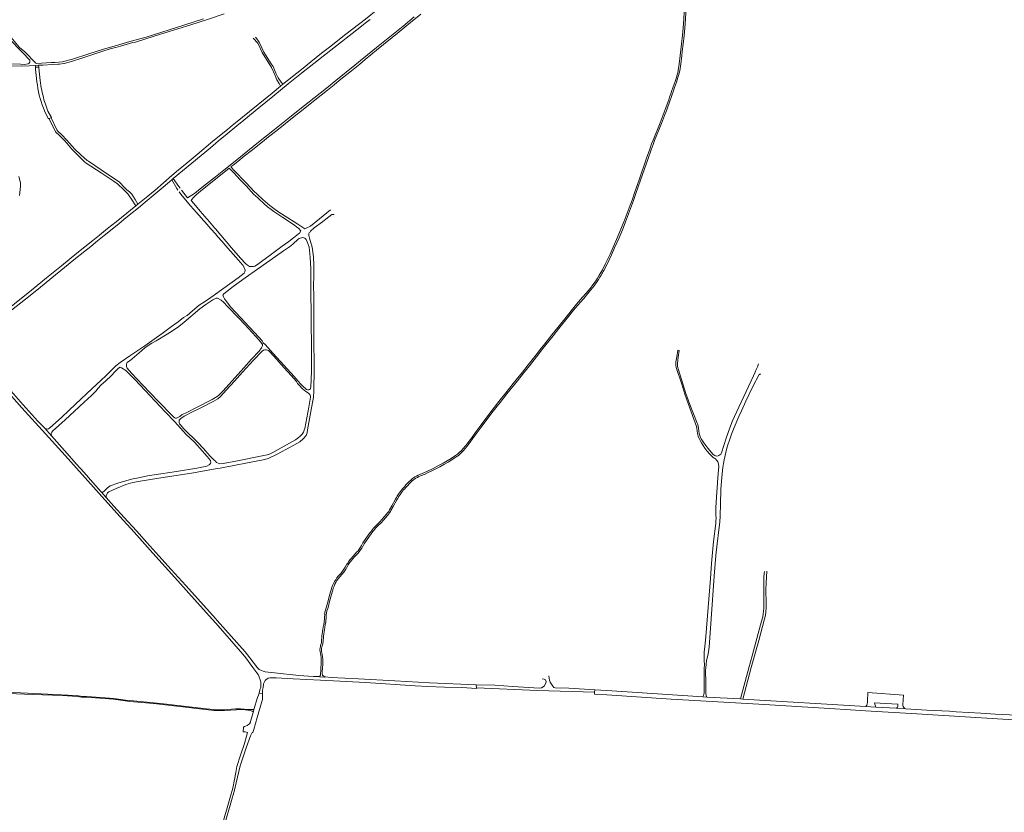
# Model space of a CAD drawing. Extents: x 145000 to 155000, y 457500 to 470000.
# Tile 89 of 196: x 147247 to 148510, y 461814 to 462831. Entities that reach past the tile are written whole.
import ezdxf

# ---------------------------------------------------------------- set-up
doc = ezdxf.new("R2010")
doc.units = 0
doc.header["$LTSCALE"] = 0.2
doc.header["$MEASUREMENT"] = 0
doc.layers.add('kant verharding', color=252, linetype='Continuous', lineweight=0)

msp = doc.modelspace()

# ---------------------------------------------------------------- linework, layer by layer
at = {"layer": 'kant verharding', "lineweight": 0}
for p, q in [((147258.2, 462774.5), (147253.7, 462773.7)), ((147298.3, 462774.2), (147304.2, 462775)), ((147267.6, 462772.3), (147271.7, 462772.6)), ((147267.8, 462770), (147267.6, 462772.3)), ((147267.8, 462770), (147271.8, 462770)), ((147267.8, 462769.2), (147267.8, 462770)), ((147271.8, 462770), (147271.7, 462772.6)), ((147581.9, 462745.6), (147585, 462748.2)), ((147285, 462704.2), (147284.4, 462704)), ((147287.8, 462705.2), (147285, 462704.2)), ((147288.4, 462705.4), (147287.8, 462705.2)), ((147442.3, 462625.5), (147444.1, 462627.2)), ((147442.3, 462625.5), (147448.8, 462614.7)), ((147444.1, 462627.2), (147451.5, 462617.1)), ((147448.8, 462614.7), (147450, 462612.6)), ((147451.5, 462617.1), (147453, 462615.1)), ((147452.8, 462608.9), (147452, 462610.1)), ((147396.3, 462592.2), (147399.1, 462594.6)), ((147976.2, 462483.1), (147973.5, 462480.1)), ((147279.3, 462307.4), (147288.3, 462297.2)), ((147351.7, 462225.6), (147358.2, 462218.3)), ((147679.4, 462148), (147675.3, 462143.5)), ((147676.8, 462142.2), (147680.9, 462146.6)), ((147667, 462132.7), (147664.7, 462128.8)), ((147666.5, 462127.8), (147668.7, 462131.7)), ((147638.5, 462068.4), (147638.3, 462064.4)), ((147640.3, 462064.3), (147640.5, 462068.3)), ((147634.9, 462040.7), (147634.4, 462033.3)), ((147636.4, 462033.1), (147636.9, 462040.5)), ((147633.3, 462028.5), (147632.9, 462027)), ((147634.8, 462026.5), (147635.2, 462027.8)), ((147556.7, 461979.3), (147556.4, 461974.9)), ((147560, 461979.1), (147559.4, 461974.7)), ((147553.4, 461964.6), (147554.3, 461967.5)), ((147553.4, 461964.6), (147554.3, 461967.5)), ((147555.5, 461971.4), (147554.3, 461967.5)), ((147555.5, 461971.4), (147554.3, 461967.5)), ((147554.3, 461967.5), (147558.9, 461967)), ((147554.3, 461967.5), (147558.9, 461967)), ((147556.4, 461974.9), (147555.5, 461971.4)), ((147559.4, 461974.7), (147558.9, 461971.2)), ((147558.9, 461971.2), (147558.9, 461967)), ((147558.9, 461971.2), (147558.9, 461967)), ((147558.9, 461964.2), (147558.9, 461967)), ((147832.8, 461977.9), (147833, 461974.2)), ((147832.8, 461977.9), (147856.5, 461977.4)), ((147833, 461973.3), (147833, 461974.2)), ((147984.4, 461966.1), (147984.5, 461968.4)), ((147984.5, 461968.4), (147984.7, 461971.6)), ((148334.3, 461957.1), (148334.9, 461968.1)), ((147547.6, 461946.2), (147552.5, 461961.7)), ((147552.5, 461961.7), (147553.4, 461964.6)), ((148123.1, 461962.7), (148128.3, 461962.3)), ((148128.3, 461962.3), (148171.5, 461959.9)), ((148171.5, 461959.9), (148174.6, 461959.7)), ((148174.6, 461959.7), (148332.2, 461950.2)), ((148334.3, 461957.1), (148334.2, 461955.6)), ((147547.6, 461946.2), (147546.6, 461942.3)), ((148331.9, 461944.8), (148312.7, 461945.9)), ((148332.2, 461950.2), (148345.2, 461949.5)), ((148345.2, 461949.5), (148371.5, 461947.9)), ((148371.5, 461947.9), (148383, 461947.3)), ((148448, 461943.5), (148439.5, 461944)), ((148479.6, 461941.7), (148448, 461943.5)), ((148498.3, 461940.5), (148479.6, 461941.7)), ((148525.4, 461939), (148498.3, 461940.5)), ((147539.6, 461917), (147536.6, 461917.5))]:
    msp.add_line(p, q, dxfattribs=at)
at = {"layer": 'kant verharding', "lineweight": 0, "flags": 128}
for points in [[(147585, 462748.2), (147596.8, 462757.7), (147608.8, 462767.2), (147620.5, 462776.8), (147634.5, 462787.9), (147644.6, 462795.9), (147665.4, 462812.4), (147690.6, 462831.9), (147718.3, 462854.1), (147732, 462865.5), (147760.5, 462888.6), (147777, 462901.9), (147786.8, 462909.9), (147796, 462917.7), (147806.1, 462925.6), (147812.3, 462930.5), (147822.2, 462938.7), (147837.9, 462951.4), (147857.5, 462967.5), (147877.9, 462984.2), (147891.3, 462995.5)], [(147269.5, 462774.8), (147268.3, 462775.1), (147253.9, 462789.7), (147247.4, 462795.5), (147225, 462821.7), (147211.5, 462837.2), (147193.2, 462860.8), (147185.2, 462870), (147184.4, 462876.4), (147185.4, 462877)], [(147185.8, 462866.1), (147193.3, 462855.7), (147205.3, 462840.8), (147221.1, 462822.2), (147233, 462807.4), (147251, 462788.8), (147260.4, 462779.3)], [(148099.6, 462859.9), (148099.4, 462859.1), (148099.6, 462856.6), (148099.7, 462853.5), (148099.7, 462847), (148099.4, 462840.9), (148098.9, 462831.8), (148098, 462820.4), (148097.1, 462811.1), (148096, 462800), (148094.3, 462785.2), (148093, 462774.5)], [(147304.2, 462775), (147304.4, 462775), (147313.9, 462777.5), (147327.2, 462781.5), (147351.5, 462789.8), (147364.7, 462793.9), (147370.7, 462795.4), (147376.6, 462797), (147392.4, 462801.6), (147396.1, 462802.4), (147407.9, 462805.9), (147420, 462809.7), (147438.9, 462815.7), (147461.3, 462822.6), (147476.4, 462827.6), (147490.6, 462832.3), (147509.4, 462838.5)], [(147599.2, 462571.9), (147591.3, 462576.9), (147579.8, 462584.3), (147573.3, 462588.8), (147568.3, 462592.6), (147559.2, 462600.5), (147551.8, 462607.2), (147547.7, 462611), (147543.2, 462615.7), (147537.2, 462622.1), (147522.5, 462637.6), (147518.5, 462641.9), (147518.5, 462642.6), (147521, 462644.5), (147526.9, 462649.3), (147535.3, 462655.8), (147544.4, 462663), (147558.9, 462674.4), (147566.5, 462680.6), (147577.1, 462689), (147599.4, 462706.7), (147608.8, 462714.2), (147617.5, 462721.2), (147642, 462740.8), (147650.6, 462747.5), (147657.1, 462753), (147672.8, 462765.5), (147683.3, 462773.9), (147690.3, 462779.9), (147705, 462791.9), (147733.9, 462815.5), (147748.3, 462827.4), (147761.8, 462838.1)], [(148096.9, 462790.1), (148098, 462799.8), (148099.1, 462810.9), (148100, 462820.2), (148100.9, 462831.6), (148101.4, 462840.8), (148101.7, 462846.9), (148101.7, 462848.3)], [(147483.1, 462832.3), (147457.8, 462824), (147409.4, 462808.8), (147388.6, 462803), (147371.5, 462798.1), (147354.8, 462793.2), (147335.9, 462787.1), (147315.2, 462780.3), (147302.1, 462777), (147292.8, 462776.1), (147287.9, 462776), (147269.5, 462774.8)], [(147696.7, 462831.4), (147690.3, 462826.5), (147683.3, 462821), (147646.4, 462792), (147608.8, 462762.4), (147591.8, 462748.7), (147572.1, 462732.7), (147554, 462718.2), (147534.8, 462702.3), (147525.8, 462694.9), (147513.3, 462684.6), (147502.3, 462675.5), (147492, 462666.8), (147444.1, 462627.2)], [(147454.9, 462612.5), (147462.4, 462602.5), (147471.4, 462608), (147476.8, 462612.4), (147486.8, 462620.5), (147498.5, 462629.6), (147509.1, 462638.2), (147523.6, 462649.7), (147553.7, 462674.1), (147574.1, 462690.1), (147591.1, 462703.8), (147606.6, 462716.2), (147624.4, 462730.2), (147640.6, 462743.2), (147652.8, 462753.1), (147676.9, 462772.5), (147705, 462795.4), (147739.1, 462822.9), (147753.3, 462834.6)], [(147546.9, 462807.4), (147552.6, 462800.9), (147555.7, 462794.4)], [(147549.8, 462808.7), (147552.8, 462804.9), (147554.5, 462802.2), (147557.8, 462795.1)], [(147555.7, 462794.4), (147556.1, 462793.5), (147558.4, 462789), (147563.8, 462780), (147568.9, 462772), (147570.1, 462769.8), (147574.8, 462759.4), (147577.3, 462754), (147580, 462749.1), (147581.9, 462745.6)], [(147557.8, 462795.1), (147560.4, 462789.4), (147562.6, 462785.8), (147569.9, 462774.6), (147572.3, 462770.8), (147576, 462762.6), (147578.9, 462756.3), (147582.8, 462750.8), (147585, 462748.2)], [(148095, 462774.2), (148096.3, 462785), (148096.9, 462790.1)], [(147122.6, 462764.6), (147134.4, 462765.1), (147170.7, 462766.4), (147179.1, 462765.7), (147185.4, 462765.1), (147189.8, 462766.8), (147192.1, 462768), (147194.7, 462770.1), (147202.3, 462771.9), (147209.6, 462773.3), (147219.8, 462774.3), (147225, 462774.5), (147236.9, 462774.4), (147248.7, 462774), (147253.7, 462773.7)], [(147271.7, 462772.6), (147277.2, 462772.9), (147289.5, 462773.4), (147296.9, 462774.1), (147298.3, 462774.2)], [(147236.2, 462772), (147249.9, 462771.5), (147259.7, 462771.9), (147267.6, 462772.3)], [(147269.6, 462751.4), (147267.9, 462767.4), (147267.8, 462769.2)], [(147271.8, 462770), (147271.8, 462769.5), (147273.5, 462753)], [(148087.6, 462751.7), (148085.2, 462744.8), (148083.1, 462739.1), (148082, 462736), (148080.7, 462731.7), (148079.6, 462728.3), (148075, 462716), (148072.3, 462708.8), (148068.4, 462698.7), (148059.5, 462676.6), (148057.6, 462671.8), (148055.2, 462664.8), (148051.2, 462653.4), (148041.5, 462625.8), (148035.6, 462608.9), (148033.5, 462602.3), (148032.6, 462599.7), (148030.1, 462593), (148022.4, 462572.7), (148022.1, 462571.9)], [(148024.2, 462571.9), (148024.2, 462571.9), (148032, 462592.3), (148034.5, 462599), (148035.4, 462601.7), (148037.5, 462608.2), (148043.4, 462625.2), (148053.1, 462652.8), (148057.1, 462664.2), (148059.5, 462671.1), (148061.3, 462675.9), (148070.2, 462698), (148074.2, 462708.1), (148076.9, 462715.3), (148081.5, 462727.7), (148082.6, 462731.1), (148083.9, 462735.3), (148085, 462738.4), (148087.1, 462744.2), (148089.5, 462751)], [(147399.1, 462594.6), (147411.7, 462604.7), (147421.2, 462612.6), (147431.8, 462621.8), (147439.1, 462628.3), (147448.3, 462636.4), (147462, 462647.6), (147474.8, 462658.2), (147495.2, 462675.1), (147513.9, 462690.4), (147516.9, 462692.8), (147520, 462695.3), (147524, 462698.7), (147571.1, 462737), (147581.9, 462745.6)], [(147278.5, 462728.4), (147280.5, 462722.5), (147283.7, 462713.6), (147288.4, 462705.4)], [(147284.4, 462704), (147280, 462711.9), (147277.9, 462717.7)], [(147396.3, 462592.2), (147391, 462600.7), (147387.9, 462605.3), (147385.9, 462607.7), (147380.9, 462612.8), (147372.7, 462620.6), (147367.5, 462624.2), (147351.7, 462634.6), (147332.7, 462646.9), (147330.5, 462648.9), (147320.3, 462658.8), (147314.3, 462664.8), (147308, 462672.7), (147304.7, 462676.1), (147298.3, 462682.3), (147293.4, 462687), (147288.9, 462696.2), (147285, 462704.2)], [(147287.8, 462705.2), (147295.1, 462689.6), (147296.2, 462688), (147301.3, 462683.3), (147307.7, 462676.7), (147318.3, 462664.8), (147325.9, 462657.6), (147333.8, 462650.6), (147335.5, 462649.4), (147352, 462638.3), (147366.6, 462628.8), (147375, 462623.1), (147382.1, 462615.6), (147384.9, 462613), (147388.4, 462610.2), (147391.1, 462607.4), (147395.4, 462600.6), (147399.1, 462594.6)], [(147593.2, 462571.9), (147585, 462577.3), (147573.4, 462584.9), (147570, 462587.5), (147565.3, 462591.1), (147561, 462594.8), (147553.7, 462601.9), (147549.7, 462605.1), (147547.7, 462606.8), (147537.6, 462617.8), (147529.8, 462625.9), (147522.2, 462634.2), (147516.4, 462640.1), (147516, 462640.4), (147500.6, 462628.2), (147498.3, 462626.4)], [(147247.3, 462605.4), (147248, 462613.3), (147248.3, 462617.2), (147248.3, 462620.6), (147248.5, 462621.7), (147246.5, 462630.1)], [(147377.6, 462571.9), (147380.9, 462574.6), (147389.8, 462581.9), (147399.8, 462589.8), (147408.2, 462596.9), (147431.6, 462616.4), (147436.8, 462621), (147442.3, 462625.5)], [(147498.3, 462626.4), (147488.4, 462618.3), (147479.3, 462611)], [(147479.3, 462611), (147473.7, 462606.2), (147470.8, 462603.3), (147467.5, 462599.9), (147467.3, 462599), (147470.5, 462595.5), (147478.9, 462585.4), (147490.6, 462571.9)], [(147484.6, 462571.9), (147483.7, 462573), (147474, 462583.8), (147466.4, 462592.4), (147460.4, 462599.5), (147455.6, 462605.2), (147452.8, 462608.9)], [(147371, 462571.9), (147377.9, 462577.5), (147396.3, 462592.2)], [(147645.8, 462587.1), (147627.1, 462571.9)], [(147167.3, 462419.7), (147175, 462421.9), (147182.5, 462425.4), (147192.2, 462430.3), (147202.3, 462436.6), (147213.6, 462444.8), (147223.7, 462453), (147241, 462466.7), (147262.5, 462484.1), (147281.8, 462500), (147301, 462515.5), (147320.5, 462531.4), (147341.2, 462547.9), (147349.6, 462554.8), (147360.2, 462563.2), (147371, 462571.9)], [(147175.9, 462417), (147179.1, 462419.5), (147192.4, 462425.9), (147198.2, 462429.2), (147203.5, 462432.6), (147213.8, 462440), (147224.6, 462448.4), (147237.1, 462458.3), (147254.7, 462472.7), (147271.7, 462486), (147288.7, 462500), (147304.8, 462513.2), (147317, 462523.1), (147330.9, 462534), (147338.6, 462540.3), (147347.3, 462547.4), (147355.6, 462554.2), (147372.4, 462567.6), (147377.6, 462571.9)], [(147498.3, 462556.4), (147492.7, 462562.7), (147484.6, 462571.9)], [(147490.6, 462571.9), (147497.4, 462564), (147498.3, 462562.9)], [(147498.3, 462562.9), (147519.1, 462538.6), (147530.7, 462525), (147537.2, 462518.1), (147539.4, 462516), (147542, 462514.6), (147543, 462514.3), (147545.7, 462514.3), (147547.2, 462514.5), (147548.9, 462514.9), (147552.3, 462517.1), (147559, 462522.3), (147566.9, 462527.9), (147583.9, 462540.6), (147592.3, 462546.7), (147598.3, 462551.3), (147605, 462556.2), (147606.2, 462557.4), (147607.8, 462560.4), (147604.7, 462563.5), (147602.8, 462565.1), (147599.7, 462567.5), (147593.9, 462571.4), (147593.2, 462571.9)], [(147627.1, 462571.9), (147625, 462570.1), (147620.3, 462566.2), (147614.5, 462563.5), (147613.1, 462563), (147604.2, 462568.7), (147599.2, 462571.9)], [(147635.6, 462571.9), (147624.9, 462563.9), (147620.2, 462559.6), (147619.2, 462558.3), (147618.7, 462557.5), (147618.3, 462556.7), (147618.1, 462555.6), (147618, 462554.3), (147618.8, 462550.8), (147622.5, 462539.5), (147624, 462526.8), (147624.6, 462516.2), (147624.5, 462510.1), (147624.4, 462500), (147624.1, 462492.2), (147624.4, 462474.4), (147624.6, 462423.6), (147625.1, 462384.2), (147624.7, 462354.4), (147624, 462346.8), (147620.9, 462328.7), (147616.6, 462305.2)], [(147650.8, 462581), (147647.6, 462581), (147636.1, 462572.2), (147635.6, 462571.9)], [(148022.1, 462571.9), (148019.1, 462564.4), (148013.9, 462552), (148008.4, 462539.4), (148004.3, 462530.3), (147998.2, 462517.4), (147994.5, 462510.4)], [(147996.3, 462509.5), (148000, 462516.5), (148006.2, 462529.5), (148010.2, 462538.5), (148015.8, 462551.3), (148021, 462563.7), (148024.2, 462571.9)], [(147498.3, 462478.9), (147498.6, 462479.1), (147527.4, 462500), (147535.1, 462506), (147536, 462507.6), (147536.4, 462509.7), (147535.4, 462513.2), (147533.5, 462516.4), (147524.7, 462526.5), (147514.4, 462538), (147506.5, 462547), (147501.6, 462552.7), (147498.3, 462556.4)], [(147536.6, 462500), (147521.2, 462488.7), (147509.2, 462479.4), (147508, 462477.8), (147508.6, 462475.5), (147510.1, 462472.9), (147513.7, 462468), (147518.3, 462462.3), (147524.7, 462455.4), (147554, 462423.9), (147558.1, 462419.2), (147559.8, 462416.6), (147562.1, 462414.4), (147572.4, 462402.9), (147585.9, 462388.1), (147599.2, 462373.3), (147606.9, 462364.6), (147610, 462361.5), (147615.2, 462356.6), (147616.4, 462356.3), (147617.9, 462356.4), (147619.1, 462356.9), (147620.1, 462357.8), (147620.7, 462360.8), (147621.2, 462368.6), (147621.5, 462381.2), (147621.7, 462393.8), (147621.4, 462412.4), (147621.3, 462443.3), (147620.7, 462491.2), (147620.8, 462500), (147620.9, 462506), (147620.7, 462512), (147620.4, 462518.4), (147620, 462526.6), (147618.6, 462539.2), (147616.2, 462546), (147614.8, 462549), (147613.9, 462550), (147613, 462550.7), (147611.9, 462551.2), (147610.4, 462551.6), (147608.7, 462551.4), (147607, 462551), (147605.7, 462550.3), (147604.6, 462549.4), (147597.5, 462543.3), (147593.2, 462539.8), (147585.6, 462534.4), (147575.3, 462527.3)], [(147575.3, 462527.3), (147552.4, 462511.2), (147536.6, 462500)], [(147279.3, 462307.4), (147280.3, 462306.7), (147280.9, 462306.4), (147281.8, 462306.1), (147282.9, 462306), (147283.9, 462306.2), (147284.4, 462306.4), (147285.8, 462307.3), (147301.3, 462321.4), (147319.1, 462337.9), (147339.9, 462357.4), (147351.9, 462368.7), (147358, 462374.4), (147366.6, 462382.9), (147370.8, 462387.3), (147376.1, 462391.4), (147388.5, 462399.9), (147407.7, 462412.7), (147419.8, 462421.3), (147429.9, 462428.7), (147442.1, 462437.6), (147450.5, 462443.4), (147457.3, 462449), (147462.1, 462451.8), (147469.2, 462457.7), (147477.7, 462464.9), (147485.5, 462470.2), (147492.4, 462474.7), (147498.3, 462478.9)], [(147390.9, 462377.5), (147385.3, 462384.1), (147384.4, 462386.3), (147384.2, 462389.8), (147385.1, 462391.3), (147389.7, 462394.5), (147391.8, 462396.1), (147403.4, 462406.2), (147408.4, 462410.4), (147416.7, 462416), (147422.6, 462419.1), (147436.7, 462427.8), (147443.5, 462431.9), (147451.6, 462437.5), (147458.5, 462443.3), (147478.2, 462460.1), (147486, 462465.6), (147495, 462471.7), (147498.3, 462473.3)], [(147498.3, 462473.3), (147499.2, 462473.8), (147501.2, 462473.9), (147505.8, 462471.3), (147508.6, 462468.7), (147514.5, 462462.9), (147528, 462448.7), (147535.9, 462440.3), (147550.2, 462424.8), (147556.7, 462417.3), (147558.7, 462414.3), (147558.6, 462412.6), (147557.5, 462410.2), (147554.4, 462406.1), (147544.7, 462395.5), (147531.2, 462380.9), (147507.7, 462354.4), (147502.7, 462349.6), (147500.5, 462347.8), (147498.3, 462346.5)], [(147973.5, 462480.1), (147969, 462475), (147961.4, 462466.1), (147956, 462459.6), (147949.6, 462451.7), (147937.2, 462436.1), (147929.8, 462426.9), (147920.5, 462415.3), (147914.9, 462408.2), (147911.2, 462403.5), (147906.1, 462397), (147899.5, 462388.4), (147891.9, 462378.9), (147884, 462369.2), (147880, 462364.3), (147870.6, 462352.5), (147861.7, 462341.5), (147856.1, 462334.3), (147851.3, 462328.1), (147837.6, 462309.7), (147831.2, 462301), (147826.5, 462294.5), (147822, 462288.5), (147819.2, 462285)], [(147820.8, 462283.8), (147823.6, 462287.3), (147828.1, 462293.3), (147832.8, 462299.8), (147839.2, 462308.5), (147852.9, 462326.9), (147857.7, 462333.1), (147863.3, 462340.2), (147872.1, 462351.2), (147885.6, 462368), (147893.5, 462377.6), (147901.1, 462387.2), (147912.8, 462402.3), (147916.5, 462407), (147922.1, 462414.1), (147931.3, 462425.7), (147938.8, 462434.9), (147951.2, 462450.5), (147957.5, 462458.4), (147962.9, 462464.8), (147970.5, 462473.6), (147977.7, 462481.8)], [(147498.3, 462264.7), (147499.9, 462263.3), (147504, 462261.5), (147508.4, 462261.8), (147526.5, 462265.2), (147558.5, 462271.6), (147567, 462273.5), (147571.9, 462276.1), (147589.4, 462285.8), (147601.2, 462292.3), (147604.2, 462294.3), (147607.2, 462296.8), (147609.4, 462299.4), (147611.2, 462302.2), (147612.3, 462304.4), (147613, 462306.8), (147614.2, 462313.5), (147618.2, 462333.9), (147620.2, 462347.1), (147620.1, 462348), (147619.7, 462349.4), (147618.9, 462350.6), (147617.7, 462352), (147614.3, 462354.2), (147610.1, 462357.8), (147605.6, 462362.4), (147603.8, 462364.4), (147602.3, 462367), (147595.4, 462374.8), (147586.5, 462384.7), (147573.1, 462399.7), (147566.4, 462406.7), (147565.3, 462407.4), (147563.4, 462407.8), (147561.6, 462407.7)], [(147561.6, 462407.7), (147559.9, 462407), (147558.3, 462405.8), (147547.3, 462394.4), (147532.9, 462379), (147522.7, 462367.6), (147512.3, 462355.8), (147505, 462347.7), (147501.6, 462344.9), (147498.3, 462343)], [(147190.7, 462395.4), (147194, 462393.5), (147199.8, 462390.2), (147205.4, 462387), (147209.5, 462383.6), (147213.1, 462380.2), (147217.8, 462375.6), (147227.6, 462364.7), (147251.5, 462337.4), (147270.9, 462316.1), (147279.3, 462307.4)], [(148091.1, 462407.2), (148089.8, 462398.8), (148088.7, 462392.4)], [(148194.5, 462389.6), (148193.2, 462385.9), (148191.8, 462382.2), (148190.4, 462378.8), (148188.3, 462374.3), (148169.3, 462334), (148161.4, 462316.4), (148157.9, 462307.4), (148153.3, 462294.3), (148147.2, 462275.5), (148146.9, 462274.7), (148146.2, 462273.8), (148145.2, 462272.8), (148143.7, 462272), (148142.7, 462271.7), (148140.7, 462271.4), (148139.6, 462271.6), (148138.6, 462271.9), (148136.6, 462273.5), (148129.7, 462281.4), (148124.5, 462288.2), (148121.1, 462293.5), (148120.1, 462295.3), (148119.3, 462297.8), (148118.7, 462300.4), (148117.8, 462307.2), (148117.2, 462310.1), (148116.3, 462312.8), (148115.8, 462313.5), (148106.6, 462337.7), (148101.6, 462351.6), (148092, 462382.1), (148090.8, 462386.3), (148090.6, 462387.8), (148090.7, 462389.9), (148091.8, 462398.1), (148093, 462406.8), (148091.1, 462407.2)], [(147351.7, 462225.6), (147354, 462225), (147355, 462225.6), (147356.4, 462227.3), (147359.9, 462230.5), (147363.5, 462233), (147373.2, 462236.5), (147383.5, 462239.8), (147390.6, 462241.7), (147401.9, 462244.1), (147411.5, 462246.1), (147419.9, 462247.4), (147448.6, 462251.6), (147474.7, 462256), (147487.5, 462258.5), (147490.3, 462260), (147491.9, 462261.7), (147492.5, 462263.3), (147492, 462265.8), (147488, 462270.9), (147478.4, 462281.5), (147475.4, 462285), (147471, 462289.5), (147460.9, 462299.2), (147446.3, 462315.4), (147434.1, 462328.3), (147408.1, 462355.5), (147395.2, 462369.4), (147386.6, 462378.3), (147383.7, 462381.2), (147377.8, 462384.7), (147376.2, 462385.2), (147374, 462384.2), (147370, 462380), (147364.6, 462374.2), (147358.1, 462368), (147351.5, 462362.1), (147348.1, 462358.3), (147345, 462354.6), (147339.4, 462349.1), (147330.3, 462340.7), (147317.8, 462328.9), (147305.9, 462317.8), (147289.6, 462303.4), (147288.5, 462302), (147288, 462300.4), (147288, 462298.7), (147288.1, 462298), (147288.3, 462297.2)], [(148088.7, 462392.4), (148088.5, 462391.5), (148088.5, 462389.8), (148088.7, 462387.7), (148089.2, 462385.1), (148096.2, 462363.8), (148100.1, 462350.9), (148104.4, 462339), (148115.2, 462309.5), (148115.7, 462307.3), (148116.5, 462300.4), (148117.3, 462297.1)], [(147498.3, 462346.5), (147494, 462343.9), (147475.1, 462334.1), (147460.2, 462326.5), (147455.7, 462324.5), (147452.7, 462322.2), (147450.2, 462320.8), (147448.4, 462320.1), (147447, 462320), (147445.8, 462320.3), (147442.9, 462323.2), (147425.1, 462341.7), (147405.5, 462362.2), (147390.9, 462377.5)], [(148153.5, 462279.6), (148154.9, 462284.4), (148157.8, 462293.2), (148160.1, 462299.5), (148163.5, 462307.9), (148169.3, 462322), (148172.6, 462329.5), (148178.2, 462341.6), (148188.3, 462362.5), (148194.5, 462374.4), (148195.2, 462375.4), (148195.9, 462376.1), (148196.4, 462376.4), (148197, 462376.5), (148197.6, 462376.4)], [(147227.5, 462358.8), (147250, 462333.2), (147280.5, 462299.8), (147305.8, 462271.9), (147349.3, 462223.2), (147376, 462193.8), (147394, 462173.7), (147418.2, 462146.8), (147450.2, 462111.2), (147475.1, 462083.7), (147498.3, 462057.6)], [(147498.3, 462343), (147495.4, 462341.3), (147479.6, 462333.3), (147467.4, 462327.3), (147460.9, 462324)], [(147460.9, 462324), (147458.1, 462322.6), (147454.2, 462319.7), (147453.1, 462318.6), (147451.9, 462317.3), (147451.8, 462315.9), (147451.7, 462314.4), (147452.5, 462312.9), (147453.2, 462311.7), (147458, 462306.3), (147462.8, 462301.2), (147470.7, 462293.8), (147475.5, 462289), (147483, 462281.1), (147491.4, 462271.5), (147496.3, 462266.5), (147498.3, 462264.7)], [(147288.3, 462297.2), (147308.3, 462274.5), (147320, 462261.3), (147329.9, 462250.1), (147341.4, 462237.4), (147351.7, 462225.6)], [(147611, 462293.3), (147614.8, 462297.9), (147615.3, 462298.9), (147615.9, 462301.2), (147616.6, 462305.2)], [(148117.3, 462297.1), (148118.4, 462294.1), (148119.7, 462291.2), (148121.5, 462288.2), (148125.9, 462281.3), (148128.2, 462278.3), (148132.2, 462273.7), (148135.8, 462270.2), (148137, 462269.3), (148138.1, 462268.6), (148139.5, 462267.7), (148140.8, 462266.3), (148141.7, 462265.2), (148142.4, 462263.8), (148143.3, 462261.6), (148143.7, 462257.6), (148143, 462249.5), (148141.9, 462237.1), (148140.8, 462218.7), (148140.1, 462205.3), (148140.1, 462195.7), (148140.2, 462191.8), (148140, 462188.5), (148139.7, 462184.8), (148136.8, 462162), (148134.3, 462133.4), (148132.9, 462114.4), (148126.9, 462040), (148125.9, 462026.6), (148125, 462020.3), (148124.8, 462017.4), (148124.8, 462013.3), (148125.1, 462009.6), (148125.2, 462003.4), (148124.9, 461999.7), (148124.8, 461996.3), (148124.9, 461985.7), (148125, 461974.1), (148125, 461967.1), (148124.6, 461965.8), (148124, 461964.3), (148123.1, 461962.7)], [(147498.3, 462254.9), (147504.5, 462256), (147539.6, 462262.6), (147561.6, 462266.9), (147566.1, 462268.4), (147577.4, 462273.6), (147595, 462283.2), (147606.6, 462289.8), (147611, 462293.3)], [(147808.6, 462273.9), (147804.7, 462271.1), (147800.5, 462268.3), (147795.6, 462265.2), (147790.4, 462262.2), (147785.1, 462259.5), (147777.6, 462255.6), (147769.3, 462251.5), (147766.3, 462250.2), (147760.5, 462247.8)], [(147761.2, 462245.9), (147767.1, 462248.3), (147770.2, 462249.7), (147778.5, 462253.8), (147786, 462257.7), (147791.4, 462260.5), (147796.6, 462263.5), (147801.6, 462266.6), (147805.8, 462269.5), (147809.8, 462272.3)], [(148128.3, 461962.3), (148127.7, 461964.2), (148127.3, 461965.1), (148127.2, 461966.4), (148127, 461976), (148127, 461985), (148126.8, 461992), (148126.8, 461996.1), (148127, 462000), (148127.4, 462004.2), (148128.1, 462009.3), (148129.5, 462015.4), (148130.4, 462020.5), (148131.2, 462026.5), (148133.9, 462062.6), (148137.9, 462117.4), (148139.8, 462143.8), (148141.5, 462159), (148143.8, 462176.7), (148144.9, 462186.6), (148145.5, 462194.6), (148145.7, 462210.3), (148146.4, 462228.5), (148147.1, 462239.2), (148148, 462248.8), (148148.9, 462256.7), (148149.6, 462261.8), (148150.5, 462266.4), (148151.7, 462272.2), (148153.5, 462279.6)], [(147358.2, 462218.3), (147358.5, 462220.5), (147360.1, 462224.1), (147361.6, 462225.7), (147371.3, 462229.8), (147383.7, 462234.7), (147392.5, 462237.3), (147404.5, 462239.5), (147434.1, 462244.4), (147467.5, 462249.5), (147498.3, 462254.9)], [(147752.3, 462243.3), (147751, 462242.4), (147749.3, 462241), (147746, 462237.9), (147742.5, 462234.3), (147740.6, 462232.1), (147739.5, 462230.8)], [(147741, 462229.5), (147742.1, 462230.8), (147744, 462232.9), (147747.4, 462236.5), (147750.7, 462239.5), (147752.3, 462240.8), (147753.4, 462241.7)], [(147358.2, 462218.3), (147368.3, 462207.3), (147381.6, 462192.5), (147397.3, 462175.4), (147410.6, 462160.5), (147425.8, 462143.5), (147441.7, 462126.1), (147460.3, 462105.5), (147498.3, 462062.9)], [(147729.3, 462216.2), (147724.7, 462207.7), (147721.7, 462202.4)], [(147723.4, 462201.4), (147726.4, 462206.7), (147731.1, 462215.2)], [(147719, 462198.5), (147717.3, 462196.4), (147712.3, 462190.5), (147709.3, 462187.2), (147706.2, 462184.2)], [(147707.6, 462182.8), (147710.7, 462185.8), (147713.8, 462189.2), (147718.9, 462195.1), (147720.5, 462197.2)], [(147696.5, 462172.9), (147688.4, 462161.4), (147687.4, 462159.9), (147685.6, 462156.6)], [(147687.4, 462155.6), (147689.2, 462158.9), (147690, 462160.3), (147698.1, 462171.8)], [(147661.3, 462123.7), (147659.4, 462121.4), (147655.8, 462117.3)], [(147657.3, 462116), (147660.9, 462120.1), (147662.9, 462122.5)], [(148171.5, 461959.9), (148182.3, 461999.9), (148186.3, 462015.1), (148194.2, 462043.7), (148198.5, 462059.8), (148200.1, 462065.3), (148200.7, 462069), (148201.4, 462076), (148201.5, 462079.5), (148201.3, 462101.5), (148201.3, 462110.5), (148201.6, 462116.8), (148202.1, 462123.5)], [(148174.6, 461959.7), (148185.4, 462000), (148194.9, 462035), (148202.4, 462062.7), (148203.1, 462065.7), (148203.9, 462070.2), (148204.6, 462078.4), (148204.6, 462082.2), (148204.1, 462100.4), (148204.3, 462108.7), (148205.2, 462123.8)], [(147646, 462097.3), (147644.4, 462091.4), (147642.9, 462085.5), (147641.4, 462079.6), (147640.4, 462076.6), (147639.4, 462073.7)], [(147641.3, 462073.1), (147642.3, 462076), (147643.3, 462079), (147644.8, 462085), (147646.4, 462090.9), (147648, 462096.8)], [(147498.3, 462062.9), (147500.5, 462060.5), (147536.6, 462020.2), (147542.3, 462012.4), (147552.2, 461999.8), (147554.3, 461997.8), (147557.3, 461996.2), (147559.7, 461995.5)], [(147498.3, 462057.6), (147498.7, 462057.2), (147533.4, 462017.3), (147537.3, 462012.7), (147546.5, 462000), (147551.4, 461993.5), (147553, 461991.1), (147554.4, 461988.3), (147554.5, 461988)], [(147637.7, 462058.4), (147637.2, 462055.2), (147636.6, 462051.9)], [(147638.6, 462051.6), (147639.2, 462054.9), (147639.7, 462058.1)], [(147632.5, 462020.6), (147633.8, 462013.1), (147633.9, 462010.7), (147633.9, 462004.4), (147633.7, 461999.6), (147633.4, 461995.6), (147633.3, 461992.9), (147633.1, 461990.3), (147631.9, 461988.3)], [(147638.2, 461988.4), (147635.5, 461990.2), (147635.3, 461992.6), (147635.4, 461995.5), (147635.7, 461999.5), (147635.9, 462004.4), (147635.9, 462010.7), (147635.8, 462013.3), (147635.1, 462017.2), (147634.5, 462020.9)], [(147559.7, 461995.5), (147562, 461994.8), (147574, 461993.5), (147605.5, 461990), (147624.3, 461988.8), (147631.1, 461988.6), (147631.9, 461988.3)], [(147554.5, 461988), (147555.6, 461984.6), (147556.1, 461982.9)], [(147556.1, 461982.9), (147556.4, 461981.7)], [(147556.4, 461981.7), (147556.6, 461980.4)], [(147556.6, 461980.4), (147556.7, 461979.3)], [(147560.6, 461980.2), (147560, 461979.1)], [(147561.4, 461981.8), (147560.6, 461980.2)], [(147561.4, 461981.8), (147562.1, 461983.4), (147562.9, 461984.3), (147566.1, 461986.5), (147568.6, 461987), (147576.4, 461987.1), (147597.9, 461985.7), (147633.2, 461984), (147690.6, 461980.8), (147754.5, 461976.8), (147770.1, 461975.8), (147791.9, 461975.2), (147814.1, 461974.5), (147833, 461973.3)], [(147631.9, 461988.3), (147637.8, 461988), (147638.2, 461988.4)], [(147638.2, 461988.4), (147639.5, 461988.3), (147646.6, 461987.5), (147681.7, 461985.7), (147728.5, 461983), (147773.3, 461980.4), (147832.8, 461977.9)], [(147921.4, 461984.4), (147922.2, 461982.2), (147921.8, 461980.1), (147919.7, 461976.2), (147916.5, 461974.2)], [(147917.3, 461985.5), (147920, 461985.1), (147921.4, 461984.4)], [(147926.7, 461984), (147926.1, 461986.6), (147926, 461989.4)], [(147934.1, 461974.2), (147932.3, 461974.7), (147930.9, 461976.1), (147929.2, 461978.7), (147927.4, 461981.4), (147926.7, 461984)], [(147222.7, 461967.5), (147263.9, 461965.4), (147302.2, 461964.1), (147321.4, 461963), (147326.7, 461962.2), (147344.2, 461961.1), (147367.8, 461959.4), (147388.6, 461956.7), (147403.9, 461955.5), (147418.8, 461954.2), (147467.7, 461948.5), (147470.2, 461948.2)], [(147547.6, 461946.2), (147543.7, 461946.2), (147540.2, 461946.5), (147530.5, 461947.1), (147524.2, 461947), (147513.5, 461946.5), (147501.7, 461946.1), (147496.1, 461946.2), (147486.9, 461947.3), (147431.8, 461953.7), (147419.3, 461955.1), (147393.2, 461957.4), (147383.3, 461958.4), (147371, 461959.9), (147367.8, 461960.5), (147352.1, 461961.6), (147333.2, 461962.9), (147327.6, 461963), (147320.7, 461964.2), (147309.8, 461964.9), (147283.6, 461965.9), (147231.6, 461968.4)], [(147833, 461974.2), (147911.2, 461970.6), (147984.5, 461968.4)], [(147916.5, 461974.2), (147913.3, 461973.6), (147879.8, 461975.7), (147856.5, 461977.4)], [(147984.7, 461971.6), (147951.6, 461973.5), (147934.1, 461974.2)], [(148312.7, 461945.9), (148285.6, 461947.6), (148195, 461953), (148082.6, 461959.8), (148000, 461965.2), (147984.4, 461966.1)], [(148123.1, 461962.7), (148000, 461970.8), (147984.7, 461971.6)], [(148334.9, 461968.1), (148380.6, 461964.9), (148379.5, 461952.6), (148379.5, 461952.5)], [(147545.4, 461916.7), (147546.4, 461916.7), (147547.5, 461920.8), (147551.9, 461936.2), (147558.4, 461958), (147558.6, 461959.2), (147558.9, 461964), (147558.9, 461964.2)], [(148334.2, 461955.6), (148333.9, 461953.1), (148333.4, 461951.9), (148332.8, 461950.9), (148332.2, 461950.2)], [(148345.2, 461949.5), (148344.6, 461950.6), (148343.7, 461953), (148343.5, 461954.9)], [(148343.5, 461954.9), (148357.9, 461953.9), (148373.3, 461953)], [(147470.2, 461948.2), (147493.3, 461945.5), (147496.4, 461945.1), (147501.4, 461945.2), (147506.6, 461945.2)], [(147506.6, 461945.2), (147510.2, 461945.2), (147525.2, 461946.1), (147530.4, 461946.3), (147536.5, 461945.9), (147543.4, 461944.9), (147545.1, 461944.4), (147545.8, 461944.1), (147546.3, 461943.2), (147546.6, 461942.3)], [(147539, 461925.9), (147539.5, 461926.1), (147542, 461928), (147543.2, 461930), (147543.4, 461931.1), (147546.6, 461942.3)], [(148755.8, 461923.3), (148743, 461922.1), (148739, 461921.7), (148731.5, 461921.2), (148724.5, 461921.1), (148714.8, 461921.1), (148696.1, 461921.9), (148671.9, 461923.3), (148641, 461925.2), (148615.2, 461927.1), (148507.7, 461934), (148397.5, 461940.7), (148331.9, 461944.8)], [(148373.3, 461953), (148373.1, 461950.1), (148372.9, 461949.3), (148372.4, 461948.8), (148371.7, 461948.2), (148371.5, 461947.9)], [(148379.5, 461952.5), (148379.7, 461951.2), (148380.2, 461950.2), (148381.1, 461948.8), (148382.1, 461947.8), (148383, 461947.3)], [(148439.5, 461944), (148410.5, 461945.7), (148383, 461947.3)], [(147496.4, 461742.2), (147497.4, 461744.9), (147498.2, 461746.8), (147498.7, 461751.2), (147499.7, 461767), (147500.7, 461775.9), (147501.8, 461780.3), (147505.2, 461791.9), (147517.9, 461835.2), (147520.5, 461845.5), (147522.9, 461856.5), (147524.7, 461865.5), (147525.9, 461873.3), (147530.7, 461887.7), (147535.6, 461902.8), (147539.6, 461917)], [(147502.1, 461748.1), (147502, 461756.1), (147502.2, 461760.8), (147502.7, 461768.1), (147503.6, 461774), (147506.2, 461784.2), (147510.2, 461798.3), (147518.3, 461826.8), (147522.7, 461842.7), (147525, 461852.1), (147529.9, 461874.3), (147537.6, 461897), (147543.3, 461912.4), (147545.4, 461916.7)], [(147534.1, 461917.9), (147534.5, 461923.4)], [(147535.6, 461917.6), (147534.1, 461917.9)], [(147534.5, 461923.4), (147535.3, 461924.6)], [(147535.3, 461924.6), (147537, 461924.9)], [(147536.6, 461917.5), (147535.6, 461917.6)], [(147537, 461924.9), (147539, 461925.9)]]:
    msp.add_lwpolyline(points, dxfattribs=at)
at = {"layer": 'kant verharding', "lineweight": 0, "extrusion": (0, 0, -1)}
for centre, radius, start, end in [((-147256.8, 462778), 3.83, 160.8414, 247.962), ((-147990.4, 462786.5), 103.3, 186.6648, 199.6881), ((-147397.1, 462764.9), 128.2, 338.4133, 353.9888), ((-147852.4, 462586.2), 161.1, 208.0941, 219.7998), ((-147763.2, 462328.1), 70.7, 217.6074, 230.077), ((-147776, 462209.3), 39.4, 55.1704, 68.0749), ((-147796.7, 462180.5), 74.2, 27.9019, 41.379), ((-147698.8, 462215.2), 26.3, 209.2646, 219.6242), ((-147756.9, 462130.8), 71.6, 34.8665, 46.47), ((-147646, 462178.4), 45.2, 208.7794, 222.3022), ((-147717.2, 462102.6), 56.6, 30.9647, 44.3817), ((-147642.3, 462140.2), 25.1, 207.0066, 220.8863), ((-147693.3, 462086.6), 46.4, 12.6971, 39.285), ((-147659.2, 462067.5), 18.7, 2.5676, 17.5571), ((-147566.8, 462068.7), 71.7, 183.4597, 188.2776), ((-147755.7, 462028.4), 119.3, 5.8146, 11.1733), ((-147615.8, 462034.8), 18.6, 184.7699, 200.0181), ((-147651.1, 462022.8), 16.7, 353.5445, 12.8413)]:
    msp.add_arc(centre, radius, start, end, dxfattribs=at)
at = {"layer": 'kant verharding', "lineweight": 0}
for centre, radius, start, end in [((147990.3, 462786.5), 105.4, 340.3146, 353.3269), ((147446.7, 462775.6), 174.6, 187.4399, 195.6738), ((147852.8, 462586), 162.6, 329.5268, 331.9118), ((147852.5, 462586.2), 163, 320.1886, 329.5318), ((147763.3, 462328), 72.6, 309.8532, 322.3958), ((147776, 462209.3), 41.5, 111.9403, 124.8755), ((147796.5, 462180.5), 76.1, 138.6227, 152.1018), ((147698.9, 462215.1), 28.1, 320.373, 330.732), ((147756.9, 462130.8), 73.6, 133.5396, 145.1299), ((147646, 462178.3), 47.1, 317.6777, 331.223), ((147717.2, 462102.6), 58.5, 135.6387, 149.073), ((147642.4, 462140.2), 27.1, 319.1416, 332.9104), ((147693.3, 462086.6), 48.4, 140.6875, 167.2423), ((147659.2, 462067.5), 20.8, 162.37, 177.4162), ((147566, 462068.8), 74.5, 351.7436, 356.5251), ((147755.5, 462028.5), 121.2, 168.8304, 174.1999), ((147615.9, 462034.8), 20.6, 340.1103, 355.2605), ((147651.1, 462022.8), 18.7, 166.9235, 186.6386)]:
    msp.add_arc(centre, radius, start, end, dxfattribs=at)

doc.saveas('drawing.dxf')
